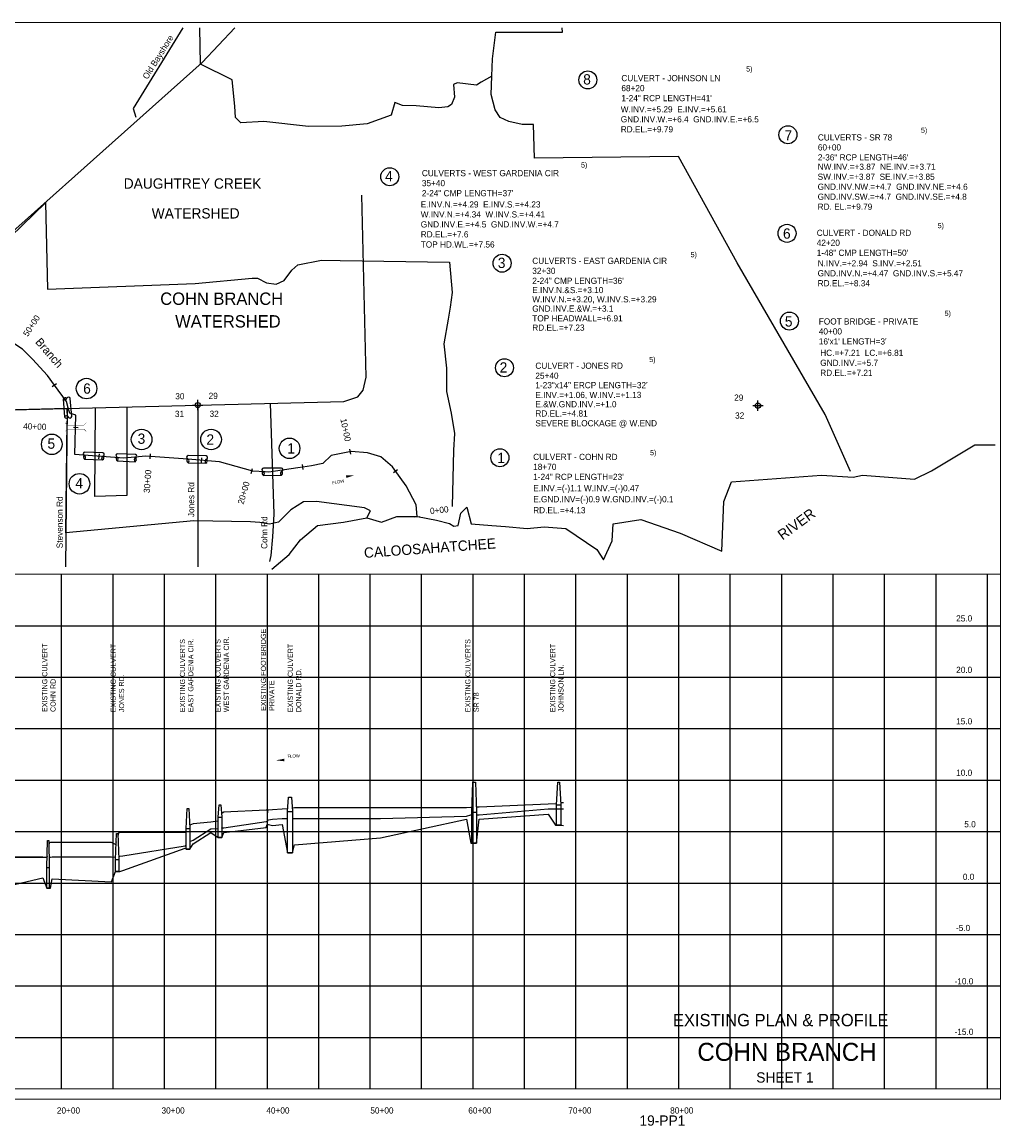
# Model space of a CAD drawing. Extents: x 216576 to 232586, y 852761 to 863486.
# Tile 2 of 2: x 223072 to 232586, y 852761 to 863486. Entities that reach past the tile are written whole.
import ezdxf
from ezdxf.enums import TextEntityAlignment as Align

# ---------------------------------------------------------------- set-up
doc = ezdxf.new("R2010")
doc.units = 0
doc.header["$LTSCALE"] = 800
doc.header["$PDMODE"] = 34
doc.header["$PDSIZE"] = 50
doc.linetypes.add('DASHED', pattern=[0])
doc.linetypes.add('STREAM', pattern=[0])
doc.layers.get('0').update_dxf_attribs({"linetype": 'CONTINUOUS'})
for name, color, linetype in [('BORDER', 1, 'CONTINUOUS'), ('EXISTING', 7, 'CONTINUOUS'), ('GRID', 2, 'CONTINUOUS'), ('MAJROADS', 9, 'CONTINUOUS'), ('MINROADS', 7, 'CONTINUOUS'), ('SEC', 2, 'CONTINUOUS'), ('STATIONS', 7, 'CONTINUOUS'), ('STRUCTTEXT', 7, 'CONTINUOUS'), ('STRUCTURES', 1, 'CONTINUOUS'), ('TEXT', 7, 'CONTINUOUS'), ('TRUNKS', 5, 'STREAM'), ('WATER', 4, 'CONTINUOUS'), ('WSHEDS', 3, 'CONTINUOUS')]:
    doc.layers.add(name, color=color, linetype=linetype)

# ---------------------------------------------------------------- blocks, each defined once
blk = doc.blocks.new('BRIDGE')
at = {"color": 0, "const_width": 20}
for points in [[(-234, -534), (-101, -402), (-101, 496), (-234, 629)], [(244, -534), (112, -402), (112, 496), (244, 629)]]:
    blk.add_lwpolyline(points, dxfattribs=at)
blk = doc.blocks.new('RCP')
at = {"layer": 'STRUCTURES', "color": 0}
for points in [[(236, 88), (-264, 88)], [(-264, -112), (236, -112)]]:
    blk.add_lwpolyline(points, dxfattribs=at)
for centre, radius, start, end in [((-261, 41), 46.7, 94.2256, 249.28), ((232, 41), 46.7, 290.72, 85.7744), ((-228, -52), 70, 134.6378, 238.9484), ((-299, -61), 62.3, 304.3062, 69.28), ((271, -61), 62.3, 110.72, 235.6938), ((200, -52), 70, 301.0516, 45.3622)]:
    blk.add_arc(centre, radius, start, end, dxfattribs=at)

msp = doc.modelspace()

# ---------------------------------------------------------------- linework, layer by layer
at = {"layer": 'BORDER', "color": 0, "const_width": 10}
msp.add_lwpolyline([(216581, 853021), (232581, 853021), (232581, 863481), (216581, 863481)], close=True, dxfattribs=at)
for points in [[(216581, 858121), (232581, 858121)], [(216581, 853121), (232581, 853121)]]:
    msp.add_lwpolyline(points, dxfattribs=at)
at = {"layer": 'EXISTING', "color": 0}
for points in [[(227443, 855808), (227453, 856100), (227479, 856100), (227489, 855808)], [(228267, 855882), (228278, 856100), (228297, 856100), (228308, 855882)], [(225651, 855815), (225661, 855955), (225691, 855955), (225701, 855815)], [(224668, 855650), (224678, 855844), (224694, 855844), (224704, 855650)], [(224978, 855762), (224988, 855881), (225004, 855881), (225014, 855762)], [(225653, 855840), (225651, 855840), (225601, 855839), (225506, 855833), (225467, 855830), (225457, 855830), (225454, 855829), (225444, 855828), (225034, 855810), (225014, 855795), (225012, 855789)], [(227445, 855856), (227433, 855856), (227393, 855851), (226556, 855851), (225721, 855850), (225701, 855847), (225699, 855846)], [(228268, 855889), (228186, 855888), (227516, 855857), (227489, 855857), (227488, 855857)], [(227489, 855783), (227516, 855783), (228186, 855842), (228256, 855843)], [(228256, 855843), (228317, 855843), (228336, 855843)], [(228336, 855901), (228317, 855901), (228307, 855898)], [(224978, 855723), (224977, 855722), (224907, 855713), (224734, 855696), (224704, 855682), (224703, 855678)], [(225014, 855562), (224978, 855562), (224978, 855762), (225014, 855762), (225014, 855562)], [(225014, 855655), (225014, 855656), (225034, 855656), (225444, 855719), (225454, 855720), (225457, 855723), (225467, 855734), (225506, 855741), (225601, 855747), (225651, 855748)], [(225457, 855821), (225457, 855802)], [(225701, 855415), (225651, 855415), (225651, 855815), (225701, 855815), (225701, 855415)], [(225701, 855748), (225721, 855748), (226556, 855748), (227393, 855770), (227433, 855783), (227443, 855783)], [(227489, 855508), (227443, 855508), (227443, 855808), (227489, 855808), (227489, 855508)], [(224704, 855450), (224668, 855450), (224668, 855650), (224704, 855650), (224704, 855450)], [(224704, 855523), (224734, 855536), (224907, 855647), (224977, 855650), (224978, 855650)], [(223314, 855271), (223319, 855534), (223332, 855534), (223337, 855271)], [(223987, 855520), (223980, 855496), (223940, 855513), (223366, 855513), (223347, 855513), (223337, 855512), (223333, 855485)], [(223980, 855350), (223990, 855602), (224002, 855602), (224012, 855350)], [(224668, 855609), (224658, 855611), (224051, 855611), (224022, 855611), (224012, 855611), (224003, 855578)], [(224011, 855378), (224012, 855379), (224022, 855383), (224051, 855384), (224658, 855481), (224668, 855493)], [(223316, 855378), (223314, 855365), (223274, 855372), (222456, 855371), (221456, 855371), (222456, 855371), (223274, 855371), (223314, 855371), (223316, 855371)], [(223335, 855372), (223337, 855373), (223347, 855373), (223366, 855374), (223940, 855374), (223980, 855373), (223981, 855373)], [(224012, 855234), (223980, 855234), (223980, 855234), (223980, 855350), (224012, 855350), (224012, 855234)], [(223314, 855121), (223314, 855121)], [(223347, 855121), (223347, 855121)]]:
    msp.add_lwpolyline(points, dxfattribs=at)
for points in [[(228267, 855682), (228267, 855882), (228308, 855882), (228308, 855682)], [(223314, 855071), (223314, 855271), (223337, 855271), (223337, 855071)]]:
    msp.add_lwpolyline(points, close=True, dxfattribs=at)
at = {"layer": 'EXISTING', "color": 0, "linetype": 'DASHED'}
msp.add_lwpolyline([(222456, 854981), (223274, 855171), (223314, 855071), (223337, 855071), (223347, 855071), (223366, 855161), (223940, 855131), (223980, 855234), (224012, 855234), (224022, 855234), (224051, 855241), (224658, 855461), (224668, 855450), (224704, 855450), (224734, 855501), (224907, 855611), (224977, 855562), (225014, 855562), (225034, 855611), (225444, 855661), (225454, 855691), (225457, 855691), (225467, 855691), (225506, 855681), (225601, 855691), (225651, 855415), (225701, 855415), (225721, 855491), (226556, 855561), (227393, 855741), (227433, 855508), (227479, 855508), (227489, 855508), (227516, 855741), (228186, 855791), (228256, 855682), (228297, 855682), (228317, 855682), (228336, 855681)], dxfattribs=at)
at = {"layer": 'EXISTING', "color": 0}
for centre in [(226646, 861983), (230507, 861433), (227738, 861143), (230531, 860580), (227761, 860127), (227716, 859253)]:
    msp.add_circle(centre, 87.5, dxfattribs=at)
at = {"layer": 'GRID', "color": 0}
for points in [[(223456, 853121), (223456, 858121)], [(223956, 853121), (223956, 858121)], [(224456, 853121), (224456, 858121)], [(224956, 853121), (224956, 858121)], [(225456, 853121), (225456, 858121)], [(225956, 853121), (225956, 858121)], [(226456, 853121), (226456, 858121)], [(226956, 853121), (226956, 858121)], [(227456, 853121), (227456, 858121)], [(227956, 853121), (227956, 858121)], [(228456, 853121), (228456, 858121)], [(228956, 853121), (228956, 858121)], [(229456, 853121), (229456, 858121)], [(229956, 853121), (229956, 858121)], [(230456, 853121), (230456, 858121)], [(230956, 853121), (230956, 858121)], [(231456, 853121), (231456, 858121)], [(231956, 853121), (231956, 858121)], [(232456, 853121), (232456, 858121)], [(216581, 857621), (232581, 857621)], [(216581, 857121), (232581, 857121)], [(216581, 856621), (232581, 856621)], [(216581, 856121), (232581, 856121)], [(216581, 855621), (232581, 855621)], [(216581, 855121), (232581, 855121)], [(216581, 855120), (232581, 855120)], [(216581, 854621), (232581, 854621)], [(216581, 854121), (232581, 854121)], [(216581, 853621), (232581, 853621)]]:
    msp.add_lwpolyline(points, dxfattribs=at)
at = {"layer": 'MAJROADS', "color": 0}
msp.add_lwpolyline([(219841, 858171), (221598, 860093), (222134, 860696), (224821, 863092), (225141, 863431)], dxfattribs=at)
at = {"layer": 'MINROADS', "color": 0}
for points in [[(224635, 863431), (224151, 862646), (224179, 862563)], [(221185, 859673), (226200, 859800), (226334, 859844), (226386, 859909), (226415, 860035), (226374, 861803)], [(223510, 859732), (223495, 858194)], [(224089, 859746), (224090, 858885), (223780, 858875), (223787, 859739)], [(224780, 859764), (224780, 858194)], [(225484, 859782), (225519, 858704), (225507, 858484), (225490, 858302), (225477, 858246)]]:
    msp.add_lwpolyline(points, dxfattribs=at)
at = {"layer": 'SEC', "color": 0}
for p in [(224780, 859764), (230225, 859759)]:
    msp.add_point(p, dxfattribs=at)
at = {"layer": 'STATIONS', "color": 0}
for p, q in [((223365, 859944), (223406, 859973)), ((223571, 859549), (223617, 859548)), ((223819, 859241), (223823, 859291)), ((224318, 859241), (224321, 859291)), ((226269, 859287), (226259, 859336)), ((224816, 859203), (224820, 859253)), ((225804, 859137), (225797, 859186)), ((225298, 859101), (225312, 859149)), ((226681, 859110), (226721, 859139)), ((226890, 858677), (226939, 858682))]:
    msp.add_line(p, q, dxfattribs=at)
at = {"layer": 'STRUCTTEXT', "color": 0}
for centre, radius in [((228571, 862924), 87.5), ((230516, 862391), 87.5), ((223699, 859925), 100), ((223361, 859383), 100), ((224234, 859430), 100), ((224909, 859430), 100), ((225672, 859344), 100), ((223630, 859000), 100)]:
    msp.add_circle(centre, radius, dxfattribs=at)
at = {"layer": 'TRUNKS', "color": 0}
msp.add_lwpolyline([(226913, 858682), (226902, 858795), (226805, 858979), (226671, 859166), (226560, 859261), (226431, 859300), (226272, 859313), (226077, 859273), (225994, 859196), (225886, 859174), (225801, 859162), (225752, 859155), (225470, 859113), (225434, 859115), (225315, 859122), (224990, 859214), (224684, 859239), (224276, 859269), (224060, 859248), (223584, 859283), (223596, 859665), (223535, 859685), (223524, 859724), (223503, 859798), (223386, 859959), (223318, 860051), (223175, 860212), (223075, 860309), (222914, 860414)], dxfattribs=at)
for points in [[(226305, 859083, 0, 25, 0), (226222, 859069, 0, 0, -0.087559), (226172, 859069, 0, 0, 0.245722), (226129, 859056, 0, 0, -0.309425), (226062, 859044, 0, 0, 0), (226029, 859039, 0, 0, 0)], [(225538, 856313, 0, 25, 0), (225622, 856316, 0, 0, -0.087559), (225672, 856308, 0, 0, 0.245722), (225716, 856315, 0, 0, -0.309425), (225784, 856318, 0, 0, 0), (225817, 856318, 0, 0, 0)]]:
    msp.add_lwpolyline(points, format="xyseb", dxfattribs=at)
at = {"layer": 'WATER', "color": 0}
msp.add_lwpolyline([(225499, 858171), (225667, 858314), (225777, 858455), (225945, 858596), (226197, 858628), (226423, 858669), (226565, 858626), (226716, 858683), (226917, 858682), (227101, 858647), (227227, 858613), (227268, 858588), (227310, 858596), (227336, 858713), (227395, 858771), (227436, 858612), (227637, 858594), (227771, 858584), (227980, 858566), (228148, 858582), (228357, 858564), (228657, 858361), (228723, 858260), (228808, 858444), (228818, 858611), (229085, 858654), (229469, 858519), (229873, 858346), (229892, 858827), (229969, 859019), (230843, 859084), (231149, 859065), (231242, 859085), (231745, 859043), (231913, 859127), (232333, 859379), (232531, 859379)], dxfattribs=at)
at = {"layer": 'WSHEDS', "color": 0}
for points in [[(231125, 859118), (230878, 859672), (230021, 861147), (229453, 862178), (228053, 862164), (228043, 862492), (227932, 862490), (227804, 862518), (227720, 862557), (227670, 862633), (227633, 862782), (227639, 862959), (227533, 862903), (227490, 862871), (227300, 862896), (227265, 862880), (227274, 862756), (227247, 862686), (227209, 862663), (227122, 862653), (226902, 862672), (226771, 862674), (226694, 862704), (226659, 862580), (226427, 862498), (226181, 862473), (225857, 862470), (225422, 862518), (225197, 862506), (225146, 862559), (225141, 862669), (225113, 862925), (224806, 863078), (224800, 863431)], [(227639, 862959), (227645, 863128), (227676, 863388), (228325, 863389), (228323, 863431)], [(222847, 861291), (223300, 861728), (223320, 860892), (224753, 860946), (225307, 860996), (225361, 860998), (225447, 860951), (225543, 860938), (225619, 860976), (225694, 861075), (225753, 861128), (225984, 861173), (226164, 861169), (227228, 861153), (227251, 860859), (227234, 860717), (227213, 860598), (227173, 860359), (227199, 860122), (227199, 859897), (227242, 859685), (227275, 859487), (227265, 859326), (227254, 858779)], [(223510, 859687), (223510, 859732), (222137, 859697), (222139, 859626), (222120, 858270), (222118, 858171)], [(226423, 858669), (226459, 858737), (226401, 858766), (225933, 858829), (225806, 858825), (225683, 858747), (225563, 858626), (225476, 858606), (225383, 858622), (225291, 858629), (224743, 858639), (223498, 858522), (223509, 859607)]]:
    msp.add_lwpolyline(points, dxfattribs=at)

# ---------------------------------------------------------------- block references
at = {"layer": 'STRUCTURES', "color": 0}
for name, p, xscale, yscale, zscale, rotation in [('RCP', (223517, 859734), 0.34965, 0.34965, 0.34965, 274.6613793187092), ('BRIDGE', (223602, 859549), 0.174825, 0.174825, 0.174825, 90), ('RCP', (223773, 859274), 0.34965, 0.34965, 0.34965, 357.7056105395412), ('RCP', (224090, 859257), 0.34965, 0.34965, 0.34965, 357.3964597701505), ('RCP', (224778, 859241), 0.34965, 0.34965, 0.34965, 358.8673756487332), ('RCP', (225510, 859121), 0.34965, 0.34965, 0.34965, 0.2509947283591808)]:
    msp.add_blockref(name, p, dxfattribs=dict(at, xscale=xscale, yscale=yscale, zscale=zscale, rotation=rotation))

# ---------------------------------------------------------------- texts
at = {"layer": 'EXISTING', "color": 0}
for s, height, p in [('CULVERTS - WEST GARDENIA CIR', 60, (226958, 861988)), ('5)', 50, (228505, 862072)), ('4', 100, (226601, 861939)), ('35+40', 60, (226958, 861891)), ('2-24" CMP LENGTH=37\'', 60, (226958, 861793)), ('E.INV.N.=+4.29  E.INV.S.=+4.23', 60, (226947, 861684)), ('W.INV.N.=+4.34  W.INV.S.=+4.41', 60, (226947, 861587)), ('GND.INV.E.=+4.5  GND.INV.W.=+4.7', 60, (226947, 861490)), ('5)', 50, (231971, 861483)), ('RD.EL.=+7.6', 60, (226947, 861393)), ('6', 100, (230468, 861381)), ('CULVERT - DONALD RD', 60, (230796, 861408)), ('TOP HD.WL.=+7.56', 60, (226947, 861295)), ('42+20', 60, (230796, 861311)), ('3', 100, (227696, 861096)), ('CULVERTS - EAST GARDENIA CIR', 60, (228031, 861136)), ('5)', 50, (229570, 861201)), ('1-48" CMP LENGTH=50\'', 60, (230796, 861214)), ('32+30', 60, (228031, 861039)), ('N.INV.=+2.94  S.INV.=+2.51', 60, (230805, 861112)), ('2-24" CMP LENGTH=36\'', 60, (228031, 860942)), ('GND.INV.N.=+4.47  GND.INV.S.=+5.47', 60, (230805, 861015)), ('RD.EL.=+8.34', 60, (230805, 860918)), ('E.INV.N.&S.=+3.10', 60, (228031, 860852)), ('W.INV.N.=+3.20, W.INV.S.=+3.29', 60, (228031, 860762)), ('GND.INV.E.&W.=+3.1', 60, (228031, 860672)), ('5)', 50, (232039, 860631)), ('TOP HEADWALL=+6.91', 60, (228031, 860577)), ('RD.EL.=+7.23', 60, (228031, 860487)), ('5', 100, (230486, 860527)), ('FOOT BRIDGE - PRIVATE', 60, (230816, 860547)), ('40+00', 60, (230816, 860450)), ("16'x1' LENGTH=3'", 60, (230816, 860353)), ('5)', 50, (229168, 860182)), ('HC.=+7.21  LC.=+6.81', 60, (230830, 860242)), ('2', 100, (227714, 860080)), ('CULVERT - JONES RD', 60, (228061, 860117)), ('GND.INV.=+5.7', 60, (230830, 860145)), ('25+40', 60, (228061, 860020)), ('RD.EL.=+7.21', 60, (230830, 860048)), ('1-23"x14" ERCP LENGTH=32\'', 60, (228061, 859928)), ('E.INV.=+1.06, W.INV.=+1.13', 60, (228061, 859833)), ('E.&W.GND.INV.=+1.0', 60, (228061, 859743)), ('RD.EL.=+4.81', 60, (228061, 859653)), ('SEVERE BLOCKAGE @ W.END', 60, (228061, 859558)), ('1', 100, (227691, 859201)), ('CULVERT - COHN RD', 60, (228040, 859231)), ('5)', 50, (229176, 859277)), ('18+70', 60, (228040, 859134)), ('1-24" RCP LENGTH=23\'', 60, (228040, 859037)), ('E.INV.=(-)1.1 W.INV.=(-)0.47', 60, (228040, 858927)), ('E.GND.INV=(-)0.9 W.GND.INV.=(-)0.1', 60, (228040, 858820)), ('RD.EL.=+4.13', 60, (228040, 858713))]:
    msp.add_text(s, height=height, dxfattribs=at).set_placement(p)
for s, p in [('WEST GARDENIA CIR.', (225082, 856781)), ('EXISTING FOOTBRIDGE', (225443, 856793)), ('EXISTING CULVERT', (223317, 856783)), ('EXISTING CULVERT', (223983, 856781)), ('EXISTING CULVERTS', (224656, 856781)), ('EAST GARDENIA CIR.', (224737, 856781)), ('EXISTING CULVERTS', (225001, 856781)), ('EXISTING CULVERT', (225704, 856781)), ('JONES RD.', (224064, 856781)), ('DONALD RD.', (225785, 856781)), ('COHN RD', (223398, 856783)), ('PRIVATE', (225524, 856793))]:
    msp.add_text(s, height=50, rotation=90, dxfattribs=at).set_placement(p)
for s, height, p in [('EXISTING PLAN & PROFILE', 120, (230446, 853729)), ('19-PP1', 100, (229296, 852763))]:
    msp.add_text(s, height=height, dxfattribs=at).set_placement(p, align=Align.CENTER)
at = {"layer": 'MINROADS', "color": 0}
for s, rotation, p in [('Old Bayshore', 57.9017, (224290, 862924)), ('Jones Rd', 90, (224745, 858676)), ('Stevenson Rd', 90, (223467, 858373)), ('Cohn Rd', 90, (225456, 858367))]:
    msp.add_text(s, height=60, rotation=rotation, dxfattribs=at).set_placement(p)
at = {"layer": 'STATIONS', "color": 0}
for s, rotation, p in [('50+00', 56.8593, (223189, 860519)), ('40+00', 358.3297, (223195, 859526)), ('10+00', 281.6203, (226188, 859517)), ('30+00', 85.7668, (224321, 859021)), ('20+00', 74.0942, (225255, 858903)), ('0+00', 5.7243, (227130, 858714))]:
    msp.add_text(s, height=60, rotation=rotation, dxfattribs=at).set_placement(p, align=Align.CENTER)
at = {"layer": 'STRUCTTEXT', "color": 0}
for s, height, p in [('5)', 50, (230110, 863005)), ('8', 100, (228526, 862879)), ('CULVERT - JOHNSON LN', 60, (228897, 862911)), ('68+20', 60, (228897, 862814)), ('1-24" RCP LENGTH=41\'', 60, (228897, 862717)), ('W.INV.=+5.29  E.INV.=+5.61', 60, (228891, 862608)), ('GND.INV.W.=+6.4  GND.INV.E.=+6.5', 60, (228891, 862511)), ('RD.EL.=+9.79', 60, (228891, 862414)), ('7', 100, (230483, 862335)), ('CULVERTS - SR 78', 60, (230807, 862335)), ('5)', 50, (231809, 862410)), ('60+00', 60, (230807, 862238)), ('2-36" RCP LENGTH=46\'', 60, (230807, 862141)), ('NW.INV.=+3.87  NE.INV.=+3.71', 60, (230805, 862050)), ('SW.INV.=+3.87  SE.INV.=+3.85', 60, (230805, 861953)), ('GND.INV.NW.=+4.7  GND.INV.NE.=+4.6', 60, (230805, 861856)), ('GND.INV.SW.=+4.7  GND.INV.SE.=+4.8', 60, (230805, 861759)), ('RD. EL.=+9.79', 60, (230805, 861662)), ('6', 100, (223666, 859875)), ('3', 100, (224195, 859388)), ('2', 100, (224864, 859380)), ('5', 100, (223319, 859340)), ('1', 100, (225649, 859293)), ('4', 100, (223590, 858955))]:
    msp.add_text(s, height=height, dxfattribs=at).set_placement(p)
at = {"layer": 'TEXT', "color": 0}
for s, height, p in [('DAUGHTREY CREEK', 100, (224060, 861867)), ('WATERSHED', 100, (224332, 861577)), ('COHN BRANCH', 120, (224415, 860738)), ('WATERSHED', 120, (224560, 860518)), ('25.0', 60, (232151, 857662)), ('20.0', 60, (232151, 857162)), ('15.0', 60, (232151, 856662)), ('10.0', 60, (232151, 856162)), ('5.0', 60, (232230, 855662)), ('0.0', 60, (232216, 855151)), ('-5.0', 60, (232149, 854654))]:
    msp.add_text(s, height=height, dxfattribs=at).set_placement(p)
for s, height, p in [('30', 60, (224606, 859820)), ('29', 60, (224930, 859824)), ('29', 60, (230038, 859807)), ('31', 60, (224602, 859649)), ('32', 60, (224939, 859650)), ('32', 60, (230047, 859633)), ('-10.0', 60, (232227, 854136)), ('-15.0', 60, (232227, 853645)), ('COHN BRANCH', 175, (230507, 853393)), ('SHEET 1', 100, (230487, 853182)), ('20+00', 60, (223523, 852881)), ('30+00', 60, (224540, 852881)), ('40+00', 60, (225559, 852881)), ('50+00', 60, (226570, 852881)), ('60+00', 60, (227522, 852881)), ('70+00', 60, (228494, 852881)), ('80+00', 60, (229484, 852881))]:
    msp.add_text(s, height=height, dxfattribs=at).set_placement(p, align=Align.CENTER)
for s, p in [('EXISTING CULVERTS', (227430, 856781)), ('EXISTING CULVERT', (228254, 856781)), ('JOHNSON LN.', (228335, 856781)), ('SR 78', (227511, 856781))]:
    msp.add_text(s, height=50, rotation=90, dxfattribs=at).set_placement(p)
at = {"layer": 'TRUNKS', "color": 0}
for rotation, p in [(9.5515, (226148, 859004)), (0.9812, (225712, 856340))]:
    msp.add_text('FLOW', height=30, rotation=rotation, dxfattribs=at).set_placement(p, align=Align.CENTER)
at = {"layer": 'WATER', "color": 0}
for s, height, rotation, p in [('Branch', 80, 311, (223195, 860374)), ('RIVER', 100, 36, (230463, 858448)), ('CALOOSAHATCHEE', 100, 4.1474, (226399, 858279))]:
    msp.add_text(s, height=height, rotation=rotation, dxfattribs=at).set_placement(p)

doc.saveas('drawing.dxf')
